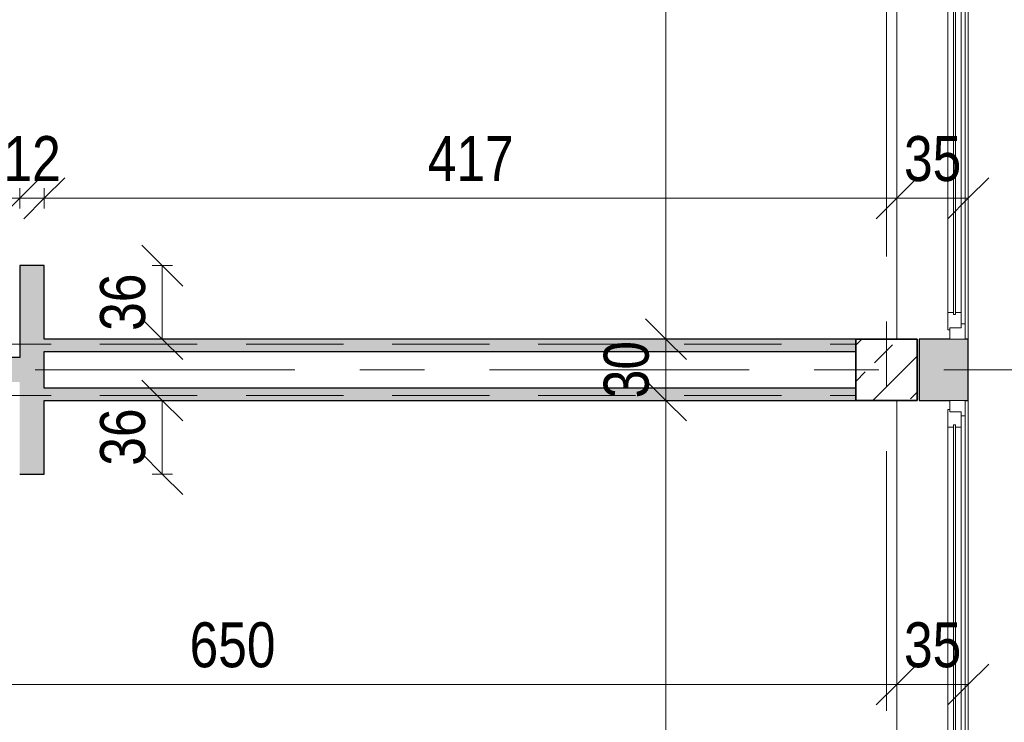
# Model space of a CAD drawing. Header units: centimetres. Extents: x -1743 to 21705, y -8842 to 3590.
# Tile 36 of 44: x 763 to 1245, y 1196 to 1540. Entities that reach past the tile are written whole.
import ezdxf

# ---------------------------------------------------------------- set-up
doc = ezdxf.new("R2010")
doc.units = ezdxf.units.CM
doc.linetypes.add('Oś', pattern=[222.25, 127, -31.75, 31.75, -31.75])
doc.linetypes.add('Ukryte', pattern=[71.438, 47.625, -23.813])
for name, color, linetype, lineweight in [('A-ANNO-DIMS', 211, 'Continuous', 13), ('A-ANNO-DIMS-100', 211, 'Continuous', 13), ('A-DETL-HDLN', 90, 'Ukryte', 9), ('A-GLAZ', 151, 'Continuous', 13), ('A-WALL', 113, 'Continuous', 13), ('S-COLS', 52, 'Continuous', 9), ('S-GRID', 1, 'Continuous', 13)]:
    doc.layers.add(name, color=color, linetype=linetype, lineweight=lineweight)
doc.styles.add('Arial Narrow_2', font='ARIALN.TTF', dxfattribs={"height": 22})
doc.dimstyles.new('Diagonal_1_100__0_1__1', dxfattribs={"dimscale": 30.48, "dimtxt": 22.515481, "dimasz": 0.656168, "dimexe": 0.164042, "dimexo": 0.0625, "dimgap": 0.065617, "dimtad": 1, "dimdec": 1, "dimrnd": 0.1, "dimdsep": 46, "dimtxsty": 'Arial Narrow_2', "dimblk1": 'OBLIQUE', "dimblk2": 'OBLIQUE', "dimsah": 1, "dimcen": 0.09, "dimazin": 0, "dimtfac": 1, "dimtdec": 4, "dimtix": 1, "dimtmove": 0, "dimatfit": 3, "dimfxl": 0.164042, "dimfxlon": 1, "dimtvp": 1, "dimtolj": 1, "dimtzin": 0, "dimarcsym": 2})

# ---------------------------------------------------------------- blocks, each defined once
blk = doc.blocks.new('M_Concrete-Square-Column - 300 x 300mm-V21-6_piętro IV __13_80 m_ - stan istniejący')
at = {"layer": 'S-COLS'}
h = blk.add_hatch(dxfattribs=at)
h.set_pattern_fill('FP_25', color=256, style=0, pattern_type=2)
h.set_pattern_definition([(45, (-1187.377, -1368.326), (-17.67767, 17.67767), []), (45, (-1169.7, -1368.326), (-17.67767, 17.67767), [12.5, -6.25])])
h.paths.add_polyline_path([(15, -15), (15, 15), (-15, 15), (-15, -15)], flags=0)
at = {"layer": 'S-COLS', "lineweight": 35}
for p, q in [((15, 15), (-15, 15)), ((-15, 15), (-15, -15)), ((15, -15), (15, 15)), ((-15, -15), (15, -15))]:
    blk.add_line(p, q, dxfattribs=at)
blk = doc.blocks.new('Okno - automatyczna etykieta - 210x165 _nietypowy podział_-2208582-6_piętro IV __13_80 m_ - stan istniejący')
at = {"layer": 'A-GLAZ'}
for p, q in [((-97.5, 10.5), (-105, 10.5)), ((-105, 10.5), (-105, 3)), ((-105, 10.5), (105, 10.5)), ((-97.5, 8.5), (-97.5, 10.5)), ((97.5, 10.5), (-97.5, 10.5)), ((105, 10.5), (97.5, 10.5)), ((97.5, 10.5), (97.5, 8.5)), ((105, 3), (105, 10.5)), ((-92, 8.5), (-99.5, 8.5)), ((-99.5, 8.5), (-99.5, 3)), ((-99.5, 3), (-99.5, 8.5)), ((-99.5, 8.5), (-97.5, 8.5)), ((93, 5.75), (-93, 5.75)), ((-93, 5.75), (-93, 4.75)), ((-93, 4.75), (-93, 5.75)), ((-93, 5.75), (-92, 5.75)), ((-92, 5.75), (-92, 8.5)), ((92, 8.5), (-92, 8.5)), ((99.5, 8.5), (92, 8.5)), ((92, 8.5), (92, 5.75)), ((92, 5.75), (93, 5.75)), ((93, 4.75), (93, 5.75)), ((93, 5.75), (93, 4.75)), ((97.5, 8.5), (99.5, 8.5)), ((99.5, 3), (99.5, 8.5)), ((99.5, 8.5), (99.5, 3)), ((-105, 3), (-99.5, 3)), ((-99.5, 3), (-100.5, 3)), ((-100.5, 3), (-100.5, 2)), ((-100.5, 2), (-92, 2)), ((-93, 4.75), (93, 4.75)), ((-92, 4.75), (-93, 4.75)), ((-92, 2), (-92, 4.75)), ((92, 2), (-92, 2)), ((92, 4.75), (92, 2)), ((93, 4.75), (92, 4.75)), ((92, 2), (100.5, 2)), ((100.5, 3), (99.5, 3)), ((99.5, 3), (105, 3)), ((100.5, 2), (100.5, 3))]:
    blk.add_line(p, q, dxfattribs=at)
blk = doc.blocks.new('DIMBLOCK38-6_piętro IV __13_80 m_ - stan istniejący')
at = {"layer": 'A-ANNO-DIMS-100'}
for p, q in [((1192.38, 1214.34), (1202.38, 1224.34)), ((1227.38, 1214.34), (1237.38, 1224.34)), ((1192.38, 1209.34), (1192.38, 1219.34)), ((1227.38, 1209.34), (1227.38, 1219.34)), ((1192.38, 1214.34), (1182.38, 1204.34)), ((1227.38, 1214.34), (1192.38, 1214.34)), ((1192.38, 1214.34), (1192.38, 1209.34)), ((1227.38, 1214.34), (1217.38, 1204.34)), ((1227.38, 1214.34), (1227.38, 1209.34))]:
    blk.add_line(p, q, dxfattribs=at)
at = {"layer": 'A-ANNO-DIMS-100', "color": 0, "insert": (1195.94, 1244.78), "char_height": 22, "width": 33.4516, "attachment_point": 1, "line_spacing_factor": 0.974696, "style": 'Arial Narrow_2'}
blk.add_mtext('35', dxfattribs=at)
blk = doc.blocks.new('_Oblique')
at = {"color": 0, "linetype": 'ByBlock', "lineweight": -2}
blk.add_line((-0.5, -0.5), (0.5, 0.5), dxfattribs=at)
blk = doc.blocks.new('DIMBLOCK39-6_piętro IV __13_80 m_ - stan istniejący')
at = {"layer": 'A-ANNO-DIMS-100'}
for p, q in [((542.38, 1214.34), (552.38, 1224.34)), ((1192.38, 1214.34), (1202.38, 1224.34)), ((542.38, 1209.34), (542.38, 1219.34)), ((1192.38, 1209.34), (1192.38, 1219.34)), ((542.38, 1214.34), (532.38, 1204.34)), ((1192.38, 1214.34), (542.38, 1214.34)), ((542.38, 1214.34), (542.38, 1209.34)), ((1192.38, 1214.34), (1182.38, 1204.34)), ((1192.38, 1214.34), (1192.38, 1209.34))]:
    blk.add_line(p, q, dxfattribs=at)
at = {"layer": 'A-ANNO-DIMS-100', "color": 0, "insert": (846.47, 1244.78), "char_height": 22, "width": 50.1774, "attachment_point": 1, "line_spacing_factor": 0.974696, "style": 'Arial Narrow_2'}
blk.add_mtext('650', dxfattribs=at)
blk = doc.blocks.new('DIMBLOCK65-6_piętro IV __13_80 m_ - stan istniejący')
at = {"layer": 'A-ANNO-DIMS-100'}
for p, q in [((1079.48, 1353.33), (1069.48, 1363.33)), ((1074.48, 1353.33), (1084.48, 1353.33)), ((1079.48, 1353.33), (1074.48, 1353.33)), ((1079.48, 898.33), (1079.48, 1353.33)), ((1079.48, 1353.33), (1089.48, 1343.33)), ((1079.48, 898.33), (1069.48, 908.33)), ((1074.48, 898.33), (1084.48, 898.33)), ((1079.48, 898.33), (1074.48, 898.33)), ((1079.48, 898.33), (1089.48, 888.33))]:
    blk.add_line(p, q, dxfattribs=at)
at = {"layer": 'A-ANNO-DIMS-100', "color": 0, "insert": (1049.05, 1104.92), "char_height": 22, "width": 50.1774, "attachment_point": 1, "rotation": 90, "line_spacing_factor": 0.974696, "style": 'Arial Narrow_2'}
blk.add_mtext('455', dxfattribs=at)
blk = doc.blocks.new('DIMBLOCK66-6_piętro IV __13_80 m_ - stan istniejący')
at = {"layer": 'A-ANNO-DIMS-100'}
for p, q in [((1079.48, 1383.33), (1069.48, 1393.33)), ((1074.48, 1383.33), (1084.48, 1383.33)), ((1079.48, 1383.33), (1074.48, 1383.33)), ((1079.48, 1353.33), (1079.48, 1383.33)), ((1079.48, 1383.33), (1089.48, 1373.33)), ((1079.48, 1353.33), (1069.48, 1363.33)), ((1074.48, 1353.33), (1084.48, 1353.33)), ((1079.48, 1353.33), (1074.48, 1353.33)), ((1079.48, 1353.33), (1089.48, 1343.33))]:
    blk.add_line(p, q, dxfattribs=at)
at = {"layer": 'A-ANNO-DIMS-100', "color": 0, "insert": (1049.05, 1354.39), "char_height": 22, "width": 33.4516, "attachment_point": 1, "rotation": 90, "line_spacing_factor": 0.974696, "style": 'Arial Narrow_2'}
blk.add_mtext('30', dxfattribs=at)
blk = doc.blocks.new('DIMBLOCK67-6_piętro IV __13_80 m_ - stan istniejący')
at = {"layer": 'A-ANNO-DIMS-100'}
for p, q in [((1079.48, 1838.33), (1069.48, 1848.33)), ((1074.48, 1838.33), (1084.48, 1838.33)), ((1079.48, 1838.33), (1074.48, 1838.33)), ((1079.48, 1383.33), (1079.48, 1838.33)), ((1079.48, 1838.33), (1089.48, 1828.33)), ((1079.48, 1383.33), (1069.48, 1393.33)), ((1074.48, 1383.33), (1084.48, 1383.33)), ((1079.48, 1383.33), (1074.48, 1383.33)), ((1079.48, 1383.33), (1089.48, 1373.33))]:
    blk.add_line(p, q, dxfattribs=at)
at = {"layer": 'A-ANNO-DIMS-100', "color": 0, "insert": (1049.05, 1589.92), "char_height": 22, "width": 50.1774, "attachment_point": 1, "rotation": 90, "line_spacing_factor": 0.974696, "style": 'Arial Narrow_2'}
blk.add_mtext('455', dxfattribs=at)
blk = doc.blocks.new('DIMBLOCK72-6_piętro IV __13_80 m_ - stan istniejący')
at = {"layer": 'A-ANNO-DIMS-100'}
for p, q in [((1192.38, 1452.25), (1202.38, 1462.25)), ((1227.38, 1452.25), (1237.38, 1462.25)), ((1192.38, 1447.25), (1192.38, 1457.25)), ((1227.38, 1447.25), (1227.38, 1457.25)), ((1192.38, 1452.25), (1182.38, 1442.25)), ((1227.38, 1452.25), (1192.38, 1452.25)), ((1192.38, 1452.25), (1192.38, 1447.25)), ((1227.38, 1452.25), (1217.38, 1442.25)), ((1227.38, 1452.25), (1227.38, 1447.25))]:
    blk.add_line(p, q, dxfattribs=at)
at = {"layer": 'A-ANNO-DIMS-100', "color": 0, "insert": (1195.94, 1482.68), "char_height": 22, "width": 33.4516, "attachment_point": 1, "line_spacing_factor": 0.974696, "style": 'Arial Narrow_2'}
blk.add_mtext('35', dxfattribs=at)
blk = doc.blocks.new('DIMBLOCK73-6_piętro IV __13_80 m_ - stan istniejący')
at = {"layer": 'A-ANNO-DIMS-100'}
for p, q in [((775.38, 1452.25), (785.38, 1462.25)), ((1192.38, 1452.25), (1202.38, 1462.25)), ((775.38, 1447.25), (775.38, 1457.25)), ((1192.38, 1447.25), (1192.38, 1457.25)), ((775.38, 1452.25), (765.38, 1442.25)), ((1192.38, 1452.25), (775.38, 1452.25)), ((775.38, 1452.25), (775.38, 1447.25)), ((1192.38, 1452.25), (1182.38, 1442.25)), ((1192.38, 1452.25), (1192.38, 1447.25))]:
    blk.add_line(p, q, dxfattribs=at)
at = {"layer": 'A-ANNO-DIMS-100', "color": 0, "insert": (962.97, 1482.68), "char_height": 22, "width": 50.1774, "attachment_point": 1, "line_spacing_factor": 0.974696, "style": 'Arial Narrow_2'}
blk.add_mtext('417', dxfattribs=at)
blk = doc.blocks.new('DIMBLOCK74-6_piętro IV __13_80 m_ - stan istniejący')
at = {"layer": 'A-ANNO-DIMS-100'}
for p, q in [((763.38, 1452.25), (773.38, 1462.25)), ((775.38, 1452.25), (785.38, 1462.25)), ((763.38, 1447.25), (763.38, 1457.25)), ((775.38, 1447.25), (775.38, 1457.25)), ((763.38, 1452.25), (753.38, 1442.25)), ((775.38, 1452.25), (763.38, 1452.25)), ((763.38, 1452.25), (763.38, 1447.25)), ((775.38, 1452.25), (765.38, 1442.25)), ((775.38, 1452.25), (775.38, 1447.25))]:
    blk.add_line(p, q, dxfattribs=at)
at = {"layer": 'A-ANNO-DIMS-100', "color": 0, "insert": (755.44, 1482.68), "char_height": 22, "width": 33.4516, "attachment_point": 1, "line_spacing_factor": 0.974696, "style": 'Arial Narrow_2'}
blk.add_mtext('12', dxfattribs=at)
blk = doc.blocks.new('DIMBLOCK75-6_piętro IV __13_80 m_ - stan istniejący')
at = {"layer": 'A-ANNO-DIMS-100'}
for p, q in [((602.38, 1452.25), (612.38, 1462.25)), ((763.38, 1452.25), (773.38, 1462.25)), ((602.38, 1447.25), (602.38, 1457.25)), ((763.38, 1447.25), (763.38, 1457.25)), ((602.38, 1452.25), (592.38, 1442.25)), ((763.38, 1452.25), (602.38, 1452.25)), ((602.38, 1452.25), (602.38, 1447.25)), ((763.38, 1452.25), (753.38, 1442.25)), ((763.38, 1452.25), (763.38, 1447.25))]:
    blk.add_line(p, q, dxfattribs=at)
at = {"layer": 'A-ANNO-DIMS-100', "color": 0, "insert": (661.97, 1482.68), "char_height": 22, "width": 50.1774, "attachment_point": 1, "line_spacing_factor": 0.974696, "style": 'Arial Narrow_2'}
blk.add_mtext('161', dxfattribs=at)
blk = doc.blocks.new('DIMBLOCK176-6_piętro IV __13_80 m_ - stan istniejący')
at = {"layer": 'A-ANNO-DIMS-100'}
for p, q in [((833.13, 1353.33), (823.13, 1363.33)), ((828.13, 1353.33), (838.13, 1353.33)), ((833.13, 1353.33), (828.13, 1353.33)), ((833.13, 1317.33), (833.13, 1353.33)), ((833.13, 1353.33), (843.13, 1343.33)), ((833.13, 1317.33), (823.13, 1327.33)), ((828.13, 1317.33), (838.13, 1317.33)), ((833.13, 1317.33), (828.13, 1317.33)), ((833.13, 1317.33), (843.13, 1307.33))]:
    blk.add_line(p, q, dxfattribs=at)
at = {"layer": 'A-ANNO-DIMS-100', "color": 0, "insert": (802.7, 1321.39), "char_height": 22, "width": 33.4516, "attachment_point": 1, "rotation": 90, "line_spacing_factor": 0.974696, "style": 'Arial Narrow_2'}
blk.add_mtext('36', dxfattribs=at)
blk = doc.blocks.new('DIMBLOCK177-6_piętro IV __13_80 m_ - stan istniejący')
at = {"layer": 'A-ANNO-DIMS-100'}
for p, q in [((833.13, 1419.33), (823.13, 1429.33)), ((828.13, 1419.33), (838.13, 1419.33)), ((833.13, 1419.33), (828.13, 1419.33)), ((833.13, 1383.33), (833.13, 1419.33)), ((833.13, 1419.33), (843.13, 1409.33)), ((833.13, 1383.33), (823.13, 1393.33)), ((828.13, 1383.33), (838.13, 1383.33)), ((833.13, 1383.33), (828.13, 1383.33)), ((833.13, 1383.33), (843.13, 1373.33))]:
    blk.add_line(p, q, dxfattribs=at)
at = {"layer": 'A-ANNO-DIMS-100', "color": 0, "insert": (802.7, 1387.39), "char_height": 22, "width": 33.4516, "attachment_point": 1, "rotation": 90, "line_spacing_factor": 0.974696, "style": 'Arial Narrow_2'}
blk.add_mtext('36', dxfattribs=at)

msp = doc.modelspace()

# ---------------------------------------------------------------- hatches: boundary and pattern name
at = {"layer": 'A-WALL'}
h = msp.add_hatch(color=9, dxfattribs=at)
h.paths.add_polyline_path([(1227.38, 393.33), (1227.38, 423.33), (1203.38, 423.33), (1203.38, 393.33)], flags=0)
h.paths.add_polyline_path([(1223.88, 633.33), (1227.38, 633.33), (1227.38, 663.33), (1203.38, 663.33), (1203.38, 633.33), (1218.38, 633.33)], flags=0)
h.paths.add_polyline_path([(1223.88, 873.33), (1227.38, 873.33), (1227.38, 903.33), (1203.38, 903.33), (1203.38, 873.33), (1218.38, 873.33)], flags=0)
h.paths.add_polyline_path([(1218.38, 1113.33), (1227.38, 1113.33), (1227.38, 1143.33), (1203.38, 1143.33), (1203.38, 1113.33)], flags=0)
h.paths.add_polyline_path([(1223.88, 1353.33), (1227.38, 1353.33), (1227.38, 1383.33), (1203.38, 1383.33), (1203.38, 1353.33), (1218.38, 1353.33)], flags=0)
h.paths.add_polyline_path([(1225.88, 1593.33), (1227.38, 1593.33), (1227.38, 1623.33), (1203.38, 1623.33), (1203.38, 1593.33), (1223.88, 1593.33)], flags=0)
h.paths.add_polyline_path([(1223.88, 1833.33), (1227.38, 1833.33), (1227.38, 1863.33), (1203.38, 1863.33), (1203.38, 1833.33), (1218.38, 1833.33)], flags=0)
h.paths.add_polyline_path([(1218.38, 2073.33), (1227.38, 2073.33), (1227.38, 2103.33), (1203.38, 2103.33), (1203.38, 2073.33)], flags=0)
h.paths.add_polyline_path([(1218.38, 2313.33), (1227.38, 2313.33), (1227.38, 2343.33), (1203.38, 2343.33), (1203.38, 2313.33)], flags=0)
h.paths.add_polyline_path([(1223.88, 2553.33), (1227.38, 2553.33), (1227.38, 2583.33), (1203.38, 2583.33), (1203.38, 2553.33), (1218.38, 2553.33)], flags=0)
h.paths.add_polyline_path([(1203.38, 2793.33), (1227.38, 2793.33), (1227.38, 2824.33), (1203.38, 2824.33), (1203.38, 2808.33)], flags=0)
for points in [[(775.38, 1383.33), (775.38, 1419.33), (763.38, 1419.33), (763.38, 1383.33)], [(775.38, 1353.33), (775.38, 1383.33), (763.38, 1383.33), (763.38, 1353.33)], [(775.38, 1377.33), (1172.38, 1377.33), (1172.38, 1383.33), (775.38, 1383.33)], [(602.38, 1362.33), (763.38, 1362.33), (763.38, 1374.33), (602.38, 1374.33)], [(775.38, 1353.33), (1172.38, 1353.33), (1172.38, 1359.33), (775.38, 1359.33)], [(775.38, 1317.33), (775.38, 1353.33), (763.38, 1353.33), (763.38, 1317.33)]]:
    msp.add_hatch(color=9, dxfattribs=at).paths.add_polyline_path(points, flags=0)

# ---------------------------------------------------------------- linework, layer by layer
at = {"layer": 'A-DETL-HDLN'}
for p, q in [((-1197.62, 1380.83), (1172.38, 1380.83)), ((-1197.62, 1355.83), (1172.38, 1355.83))]:
    msp.add_line(p, q, dxfattribs=at)
at = {"layer": 'A-WALL'}
for p, q in [((1192.38, 1383.33), (1192.38, 1833.33)), ((1227.38, 1593.33), (1227.38, 1383.33)), ((1192.38, 903.33), (1192.38, 1353.33)), ((1227.38, 1353.33), (1227.38, 1143.33))]:
    msp.add_line(p, q, dxfattribs=at)
at = {"layer": 'A-WALL', "color": 7, "lineweight": 25}
for p, q in [((763.38, 1419.33), (763.38, 1374.33)), ((775.38, 1419.33), (763.38, 1419.33)), ((775.38, 1383.33), (775.38, 1419.33)), ((1172.38, 1383.33), (775.38, 1383.33)), ((1218.38, 1383.33), (1203.38, 1383.33)), ((1203.38, 1383.33), (1203.38, 1353.33)), ((1227.38, 1383.33), (1225.88, 1383.33)), ((1227.38, 1353.33), (1227.38, 1383.33)), ((763.38, 1374.33), (602.38, 1374.33)), ((775.38, 1377.33), (1172.38, 1377.33)), ((775.38, 1359.33), (775.38, 1377.33)), ((1172.38, 1359.33), (775.38, 1359.33)), ((775.38, 1353.33), (1172.38, 1353.33)), ((775.38, 1317.33), (775.38, 1353.33)), ((1203.38, 1353.33), (1218.38, 1353.33)), ((1225.88, 1353.33), (1227.38, 1353.33)), ((763.38, 1317.33), (775.38, 1317.33))]:
    msp.add_line(p, q, dxfattribs=at)
at = {"layer": 'S-GRID', "linetype": 'Oś'}
for p, q in [((1187.38, 2884.27), (1187.38, 27.13)), ((1342.46, 1368.33), (-1368.76, 1368.33))]:
    msp.add_line(p, q, dxfattribs=at)

# ---------------------------------------------------------------- block references
at = {"layer": 'A-GLAZ', "rotation": 269.9999999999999}
for p in [(1215.38, 1488.33), (1215.38, 1248.33)]:
    msp.add_blockref('Okno - automatyczna etykieta - 210x165 _nietypowy podział_-2208582-6_piętro IV __13_80 m_ - stan istniejący', p, dxfattribs=at)
at = {"layer": 'S-COLS'}
msp.add_blockref('M_Concrete-Square-Column - 300 x 300mm-V21-6_piętro IV __13_80 m_ - stan istniejący', (1187.38, 1368.33), dxfattribs=at)

# ---------------------------------------------------------------- dimensions: what is measured, and where the dimension line sits
at = {"layer": 'A-ANNO-DIMS'}
for base, p1, p2, override, picture, middle in [((1079.48, 1838.33), (1074.48, 1383.33), (1074.48, 1838.33), {"dimpost": '<>', "dimfxl": 455}, 'DIMBLOCK67-6_piętro IV __13_80 m_ - stan istniejący', (1066.3, 1610.83)), ((833.13, 1419.33), (828.13, 1383.33), (828.13, 1419.33), {"dimpost": '<>', "dimfxl": 36}, 'DIMBLOCK177-6_piętro IV __13_80 m_ - stan istniejący', (819.9, 1401.33)), ((1079.48, 1383.33), (1074.48, 1353.33), (1074.48, 1383.33), {"dimpost": '<>', "dimfxl": 30}, 'DIMBLOCK66-6_piętro IV __13_80 m_ - stan istniejący', (1066.25, 1368.33)), ((833.13, 1353.33), (828.13, 1317.33), (828.13, 1353.33), {"dimpost": '<>', "dimfxl": 36}, 'DIMBLOCK176-6_piętro IV __13_80 m_ - stan istniejący', (819.9, 1335.33)), ((1079.48, 1353.33), (1074.48, 898.33), (1074.48, 1353.33), {"dimpost": '<>', "dimfxl": 455}, 'DIMBLOCK65-6_piętro IV __13_80 m_ - stan istniejący', (1066.3, 1125.83))]:
    dim = msp.add_linear_dim(base=base, p1=p1, p2=p2, angle=90, dimstyle='Diagonal_1_100__0_1__1', override=override, dxfattribs=at)
    dim.commit()
    dim.dimension.update_dxf_attribs({"geometry": picture, "text_midpoint": middle})
for base, p1, p2, override, picture, middle in [((602.38, 1452.25), (763.38, 1447.25), (602.38, 1447.25), {"dimpost": '<>', "dimfxl": 161}, 'DIMBLOCK75-6_piętro IV __13_80 m_ - stan istniejący', (682.88, 1465.48)), ((763.38, 1452.25), (775.38, 1447.25), (763.38, 1447.25), {"dimpost": '<>', "dimfxl": 12}, 'DIMBLOCK74-6_piętro IV __13_80 m_ - stan istniejący', (769.38, 1465.3)), ((775.38, 1452.25), (1192.38, 1447.25), (775.38, 1447.25), {"dimpost": '<>', "dimfxl": 417}, 'DIMBLOCK73-6_piętro IV __13_80 m_ - stan istniejący', (983.88, 1465.3)), ((1192.38, 1452.25), (1227.38, 1447.25), (1192.38, 1447.25), {"dimpost": '<>', "dimfxl": 35}, 'DIMBLOCK72-6_piętro IV __13_80 m_ - stan istniejący', (1209.88, 1465.48)), ((542.38, 1214.34), (1192.38, 1209.34), (542.38, 1209.34), {"dimpost": '<>', "dimfxl": 650}, 'DIMBLOCK39-6_piętro IV __13_80 m_ - stan istniejący', (867.38, 1227.58)), ((1192.38, 1214.34), (1227.38, 1209.34), (1192.38, 1209.34), {"dimpost": '<>', "dimfxl": 35}, 'DIMBLOCK38-6_piętro IV __13_80 m_ - stan istniejący', (1209.88, 1227.58))]:
    dim = msp.add_linear_dim(base=base, p1=p1, p2=p2, dimstyle='Diagonal_1_100__0_1__1', override=override, dxfattribs=at)
    dim.commit()
    dim.dimension.update_dxf_attribs({"geometry": picture, "text_midpoint": middle})

doc.saveas('drawing.dxf')
